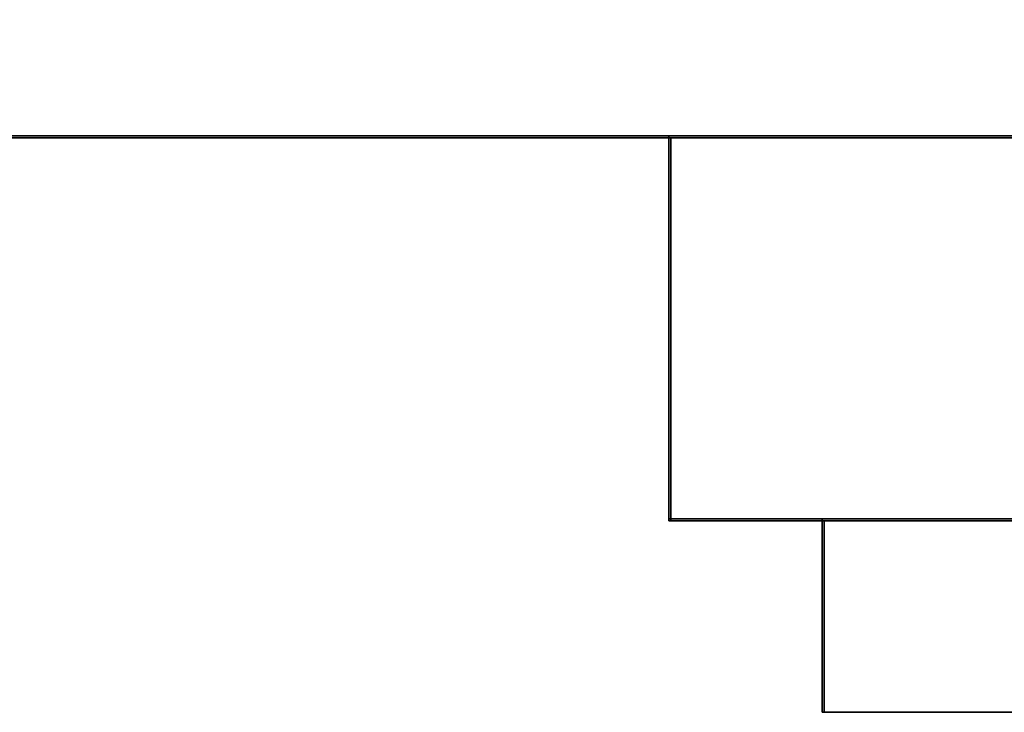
# Model space of a CAD drawing. Extents: x -4.8 to 66.9, y -3 to 25.9.
# Tile 3 of 256: x 14.6 to 19.8, y -3 to 0.6. Entities that reach past the tile are written whole.
import ezdxf

# ---------------------------------------------------------------- set-up
doc = ezdxf.new("R2010")
doc.units = 0

# ---------------------------------------------------------------- blocks, each defined once
blk = doc.blocks.new('Box-847bdddf-7b86-480e-919a-79a9cea8ad1a')
at = {"color": 253, "linetype": 'Continuous', "true_color": 0xa0a0a0, "transparency": 33554687}
mesh = blk.add_polyface(dxfattribs=at)
corners = [(0, 0), (65, 0), (65, 24), (0, 24), (0, 0, 0.01), (65, 0, 0.01), (65, 24, 0.01), (0, 24, 0.01)]
mesh.append_faces([[corners[k] for k in face] for face in [(0, 1, 2, 3), (4, 5, 6, 7), (0, 1, 5, 4), (1, 2, 6, 5), (2, 3, 7, 6), (3, 0, 4, 7)]], dxfattribs={"color": 253})
blk = doc.blocks.new('Box-a53e808f-f6ff-4238-94d1-9f49a96cab19')
at = {"color": 253, "linetype": 'Continuous', "true_color": 0xa0a0a0, "transparency": 33554687}
mesh = blk.add_polyface(dxfattribs=at)
corners = [(0, 0), (65, 0), (65, 24), (0, 24), (0, 0, 0.01), (65, 0, 0.01), (65, 24, 0.01), (0, 24, 0.01)]
mesh.append_faces([[corners[k] for k in face] for face in [(0, 1, 2, 3), (4, 5, 6, 7), (0, 1, 5, 4), (1, 2, 6, 5), (2, 3, 7, 6), (3, 0, 4, 7)]], dxfattribs={"color": 253})
blk = doc.blocks.new('Box-550344d7-c81e-4722-a327-6ac1529a448b')
at = {"color": 253, "linetype": 'Continuous', "true_color": 0xa0a0a0, "transparency": 33554687}
mesh = blk.add_polyface(dxfattribs=at)
corners = [(18, 0), (63.9, 0), (63.9, 0.01), (18, 0.01), (18, 0, 0.7), (63.9, 0, 0.7), (63.9, 0.01, 0.7), (18, 0.01, 0.7)]
mesh.append_faces([[corners[k] for k in face] for face in [(0, 1, 2, 3), (4, 5, 6, 7), (0, 1, 5, 4), (1, 2, 6, 5), (2, 3, 7, 6), (3, 0, 4, 7)]], dxfattribs={"color": 253})
blk = doc.blocks.new('Box-1a6b2f28-f937-480e-806a-cc04f7ad1504')
at = {"color": 253, "linetype": 'Continuous', "true_color": 0xa0a0a0, "transparency": 33554687}
mesh = blk.add_polyface(dxfattribs=at)
corners = [(0, 0), (18, 0), (18, 0.01), (0, 0.01), (0, 0, 21), (18, 0, 21), (18, 0.01, 21), (0, 0.01, 21)]
mesh.append_faces([[corners[k] for k in face] for face in [(0, 1, 2, 3), (4, 5, 6, 7), (0, 1, 5, 4), (1, 2, 6, 5), (2, 3, 7, 6), (3, 0, 4, 7)]], dxfattribs={"color": 253})
blk = doc.blocks.new('Box-729c60ab-dcc4-406d-89e6-e8337c79adc5')
at = {"color": 253, "linetype": 'Continuous', "true_color": 0xa0a0a0, "transparency": 33554687}
mesh = blk.add_polyface(dxfattribs=at)
corners = [(18, 0, 20.3), (63.9, 0, 20.3), (63.9, 0.01, 20.3), (18, 0.01, 20.3), (18, 0, 21), (63.9, 0, 21), (63.9, 0.01, 21), (18, 0.01, 21)]
mesh.append_faces([[corners[k] for k in face] for face in [(0, 1, 2, 3), (4, 5, 6, 7), (0, 1, 5, 4), (1, 2, 6, 5), (2, 3, 7, 6), (3, 0, 4, 7)]], dxfattribs={"color": 253})
blk = doc.blocks.new('ForwardOpening-32d8fd93-0e60-4b3d-83b2-7c39da78c137')
at = {"linetype": 'Continuous', "transparency": 33554687}
for name in ['Box-1a6b2f28-f937-480e-806a-cc04f7ad1504', 'Box-550344d7-c81e-4722-a327-6ac1529a448b', 'Box-729c60ab-dcc4-406d-89e6-e8337c79adc5']:
    blk.add_blockref(name, (0, 0), dxfattribs=at)
blk = doc.blocks.new('c0f0d9d8-44dd-4107-991e-d4f2e1951ec2')
at = {"linetype": 'Continuous', "transparency": 33554687}
for name, p in [('Box-847bdddf-7b86-480e-919a-79a9cea8ad1a', (0, 0)), ('Box-a53e808f-f6ff-4238-94d1-9f49a96cab19', (0, 0, 20.99)), ('ForwardOpening-32d8fd93-0e60-4b3d-83b2-7c39da78c137', (0, 0))]:
    blk.add_blockref(name, p, dxfattribs=at)
blk = doc.blocks.new('Box-59141032-243c-44d8-82bd-cc1393d49097')
at = {"color": 253, "linetype": 'Continuous', "true_color": 0xa0a0a0, "transparency": 33554687}
mesh = blk.add_polyface(dxfattribs=at)
corners = [(0.8, 0), (45, 0), (45, 0.01), (0.8, 0.01), (0.8, 0, 0.8), (45, 0, 0.8), (45, 0.01, 0.8), (0.8, 0.01, 0.8)]
mesh.append_faces([[corners[k] for k in face] for face in [(0, 1, 2, 3), (4, 5, 6, 7), (0, 1, 5, 4), (1, 2, 6, 5), (2, 3, 7, 6), (3, 0, 4, 7)]], dxfattribs={"color": 253})
blk = doc.blocks.new('Box-43c093a9-2102-4cb8-9edf-f803d61ba9d0')
at = {"color": 253, "linetype": 'Continuous', "true_color": 0xa0a0a0, "transparency": 33554687}
mesh = blk.add_polyface(dxfattribs=at)
corners = [(0, 0), (0.8, 0), (0.8, 0.01), (0, 0.01), (0, 0, 19.6), (0.8, 0, 19.6), (0.8, 0.01, 19.6), (0, 0.01, 19.6)]
mesh.append_faces([[corners[k] for k in face] for face in [(0, 1, 2, 3), (4, 5, 6, 7), (0, 1, 5, 4), (1, 2, 6, 5), (2, 3, 7, 6), (3, 0, 4, 7)]], dxfattribs={"color": 253})
blk = doc.blocks.new('Box-8106f532-276f-47e2-8b88-e8af12132f6e')
at = {"color": 253, "linetype": 'Continuous', "true_color": 0xa0a0a0, "transparency": 33554687}
mesh = blk.add_polyface(dxfattribs=at)
corners = [(0.8, 0, 18.8), (45, 0, 18.8), (45, 0.01, 18.8), (0.8, 0.01, 18.8), (0.8, 0, 19.6), (45, 0, 19.6), (45, 0.01, 19.6), (0.8, 0.01, 19.6)]
mesh.append_faces([[corners[k] for k in face] for face in [(0, 1, 2, 3), (4, 5, 6, 7), (0, 1, 5, 4), (1, 2, 6, 5), (2, 3, 7, 6), (3, 0, 4, 7)]], dxfattribs={"color": 253})
blk = doc.blocks.new('Box-a65e69f6-20b5-4636-ac64-bc3b614da9e7')
at = {"color": 253, "linetype": 'Continuous', "true_color": 0xa0a0a0, "transparency": 33554687}
mesh = blk.add_polyface(dxfattribs=at)
corners = [(0.8, -1, 0.8), (0.81, -1, 0.8), (0.81, 0, 0.8), (0.8, 0, 0.8), (0.8, -1, 18.8), (0.81, -1, 18.8), (0.81, 0, 18.8), (0.8, 0, 18.8)]
mesh.append_faces([[corners[k] for k in face] for face in [(0, 1, 2, 3), (4, 5, 6, 7), (0, 1, 5, 4), (1, 2, 6, 5), (2, 3, 7, 6), (3, 0, 4, 7)]], dxfattribs={"color": 253})
blk = doc.blocks.new('Box-a59053b8-ac68-4e93-8a07-2d278d88d117')
at = {"color": 253, "linetype": 'Continuous', "true_color": 0xa0a0a0, "transparency": 33554687}
mesh = blk.add_polyface(dxfattribs=at)
corners = [(0.8, -1, 0.8), (45, -1, 0.8), (45, 0, 0.8), (0.8, 0, 0.8), (0.8, -1, 0.81), (45, -1, 0.81), (45, 0, 0.81), (0.8, 0, 0.81)]
mesh.append_faces([[corners[k] for k in face] for face in [(0, 1, 2, 3), (4, 5, 6, 7), (0, 1, 5, 4), (1, 2, 6, 5), (2, 3, 7, 6), (3, 0, 4, 7)]], dxfattribs={"color": 253})
blk = doc.blocks.new('Box-d2246a1b-8653-4015-805a-cbb29dbea332')
at = {"color": 253, "linetype": 'Continuous', "true_color": 0xa0a0a0, "transparency": 33554687}
mesh = blk.add_polyface(dxfattribs=at)
corners = [(0.8, -1, 18.8), (45, -1, 18.8), (45, 0, 18.8), (0.8, 0, 18.8), (0.8, -1, 18.81), (45, -1, 18.81), (45, 0, 18.81), (0.8, 0, 18.81)]
mesh.append_faces([[corners[k] for k in face] for face in [(0, 1, 2, 3), (4, 5, 6, 7), (0, 1, 5, 4), (1, 2, 6, 5), (2, 3, 7, 6), (3, 0, 4, 7)]], dxfattribs={"color": 253})
blk = doc.blocks.new('Box-1134b8a0-9a1b-4504-8cd1-ef4839be5e41')
at = {"color": 253, "linetype": 'Continuous', "true_color": 0xa0a0a0, "transparency": 33554687}
mesh = blk.add_polyface(dxfattribs=at)
corners = [(0, 0), (45.9, 0), (45.9, 2), (0, 2), (0, 0, 0.01), (45.9, 0, 0.01), (45.9, 2, 0.01), (0, 2, 0.01)]
mesh.append_faces([[corners[k] for k in face] for face in [(0, 1, 2, 3), (4, 5, 6, 7), (0, 1, 5, 4), (1, 2, 6, 5), (2, 3, 7, 6), (3, 0, 4, 7)]], dxfattribs={"color": 253})
blk = doc.blocks.new('Box-d4ad6d44-6cef-4054-93f6-48068a3368aa')
at = {"color": 253, "linetype": 'Continuous', "true_color": 0xa0a0a0, "transparency": 33554687}
mesh = blk.add_polyface(dxfattribs=at)
corners = [(0, 0), (45.9, 0), (45.9, 2), (0, 2), (0, 0, 0.01), (45.9, 0, 0.01), (45.9, 2, 0.01), (0, 2, 0.01)]
mesh.append_faces([[corners[k] for k in face] for face in [(0, 1, 2, 3), (4, 5, 6, 7), (0, 1, 5, 4), (1, 2, 6, 5), (2, 3, 7, 6), (3, 0, 4, 7)]], dxfattribs={"color": 253})
blk = doc.blocks.new('Box-684014d2-8726-42cf-ab06-551cc8ab94b6')
at = {"color": 253, "linetype": 'Continuous', "true_color": 0xa0a0a0, "transparency": 33554687}
mesh = blk.add_polyface(dxfattribs=at)
corners = [(0, 0), (0.01, 0), (0.01, 2), (0, 2), (0, 0, 19.6), (0.01, 0, 19.6), (0.01, 2, 19.6), (0, 2, 19.6)]
mesh.append_faces([[corners[k] for k in face] for face in [(0, 1, 2, 3), (4, 5, 6, 7), (0, 1, 5, 4), (1, 2, 6, 5), (2, 3, 7, 6), (3, 0, 4, 7)]], dxfattribs={"color": 253})
blk = doc.blocks.new('ForwardOpening-233bbc0e-33f2-4228-91da-322861a1f9ef')
at = {"linetype": 'Continuous', "transparency": 33554687}
for name in ['Box-43c093a9-2102-4cb8-9edf-f803d61ba9d0', 'Box-59141032-243c-44d8-82bd-cc1393d49097', 'Box-8106f532-276f-47e2-8b88-e8af12132f6e', 'Box-a65e69f6-20b5-4636-ac64-bc3b614da9e7', 'Box-a59053b8-ac68-4e93-8a07-2d278d88d117', 'Box-d2246a1b-8653-4015-805a-cbb29dbea332']:
    blk.add_blockref(name, (0, 0), dxfattribs=at)
blk = doc.blocks.new('9e3e78bd-18de-4cec-831a-51f12fdf3ee1')
at = {"linetype": 'Continuous', "transparency": 33554687}
for name, p in [('Box-1134b8a0-9a1b-4504-8cd1-ef4839be5e41', (0, 0)), ('Box-d4ad6d44-6cef-4054-93f6-48068a3368aa', (0, 0, 19.59)), ('Box-684014d2-8726-42cf-ab06-551cc8ab94b6', (0, 0)), ('Box-43c093a9-2102-4cb8-9edf-f803d61ba9d0', (0, 0)), ('ForwardOpening-233bbc0e-33f2-4228-91da-322861a1f9ef', (0, 0)), ('Box-59141032-243c-44d8-82bd-cc1393d49097', (0, 0)), ('Box-8106f532-276f-47e2-8b88-e8af12132f6e', (0, 0)), ('Box-a65e69f6-20b5-4636-ac64-bc3b614da9e7', (0, 0)), ('Box-a59053b8-ac68-4e93-8a07-2d278d88d117', (0, 0)), ('Box-d2246a1b-8653-4015-805a-cbb29dbea332', (0, 0))]:
    blk.add_blockref(name, p, dxfattribs=at)
blk = doc.blocks.new('48610a98-afee-4465-92d9-9723769ff526')
at = {"linetype": 'Continuous', "transparency": 33554687}
for name, p in [('c0f0d9d8-44dd-4107-991e-d4f2e1951ec2', (0, 0)), ('9e3e78bd-18de-4cec-831a-51f12fdf3ee1', (18, -2, 0.7))]:
    blk.add_blockref(name, p, dxfattribs=at)

msp = doc.modelspace()

# ---------------------------------------------------------------- block references
at = {"transparency": 33554687}
msp.add_blockref('48610a98-afee-4465-92d9-9723769ff526', (0, 0), dxfattribs=at)

doc.saveas('drawing.dxf')
